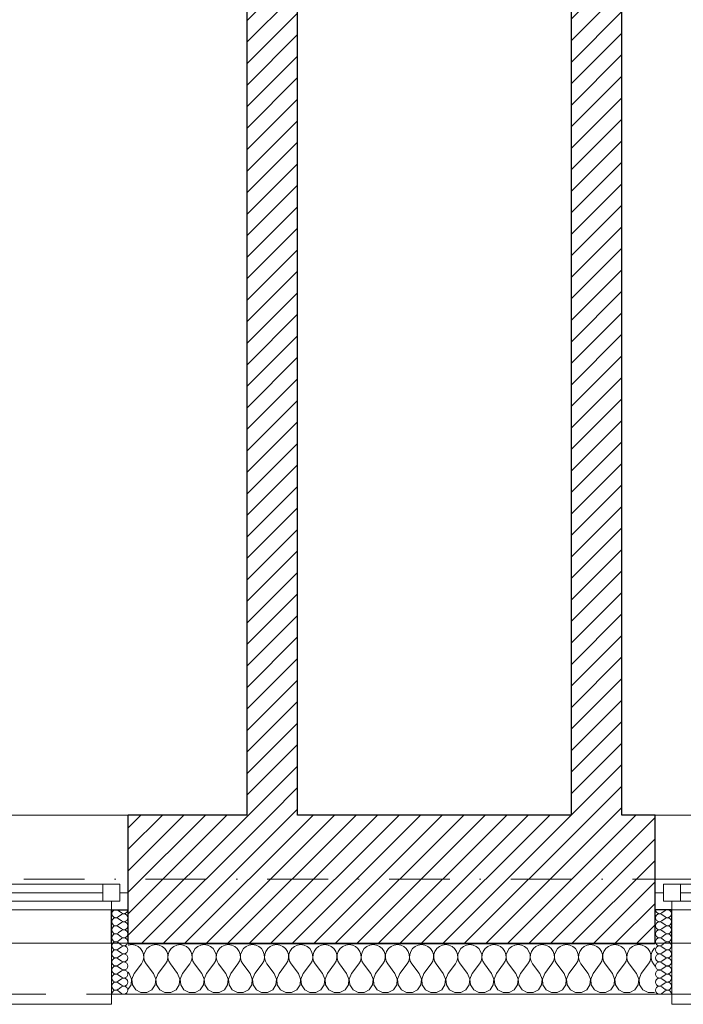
# Model space of a CAD drawing. Header units: millimetres. Extents: x 172139 to 266886, y 89525 to 138225.
# Tile 82 of 94: x 219669 to 221631, y 106825 to 109738. Entities that reach past the tile are written whole.
import ezdxf

# ---------------------------------------------------------------- set-up
doc = ezdxf.new("R2010")
doc.units = ezdxf.units.MM
doc.header["$MEASUREMENT"] = 0
doc.linetypes.add('Kropki i Kreski', pattern=[360, 180, -90, 0, -90])
doc.linetypes.add('Przerywana', pattern=[240, 120, -120])
for name, color, linetype in [('Konstrukcja - Siatki mod', 7, 'Continuous'), ('KR_INW', 7, 'Continuous'), ('NAPIS_SODON', 7, 'Continuous'), ('Okna ArchiCADa', 7, 'Continuous')]:
    doc.layers.add(name, color=color, linetype=linetype)
doc.layers.add('Konstrukcja - Siatki mod_Nr_pióra__48', color=7, linetype='Continuous', lineweight=15, true_color=0xa80f02)
doc.layers.add('KR_INW_Nr_pióra__102', color=7, linetype='Continuous', lineweight=5, true_color=0xcccccc)
for name, color, linetype, lineweight in [('KR_INW_Nr_pióra__101', 252, 'Continuous', 5), ('KR_INW_Nr_pióra__27', 7, 'Continuous', 25), ('KR_INW_Nr_pióra__47', 7, 'Continuous', 15), ('NAPIS_SODON_Nr_pióra__1', 7, 'Continuous', 13), ('Okna ArchiCADa_Nr_pióra__1', 7, 'Continuous', 13), ('Okna ArchiCADa_Nr_pióra__27', 7, 'Continuous', 25)]:
    doc.layers.add(name, color=color, linetype=linetype, lineweight=lineweight)
pattern_1 = [(45, (0, 0), (-31.819804, 31.819804), [])]

# ---------------------------------------------------------------- blocks, each defined once
blk = doc.blocks.new('Strop_1', base_point=(179225, 121523.3))
at = {"layer": 'NAPIS_SODON_Nr_pióra__1', "linetype": 'Continuous', "flags": 128}
blk.add_lwpolyline([(179225, 121523.3), (179225.9, 107003.8), (250898.3, 107008.3), (250897.4, 121527.8)], close=True, dxfattribs=at)
blk = doc.blocks.new('*X166')
at = {"layer": 'KR_INW_Nr_pióra__102', "linetype": 'Continuous'}
for p, q in [((219990.2, 107000.2), (219989.8, 107000)), ((220000, 107001.6), (219990.2, 107000.2)), ((220009.8, 107000.2), (220000, 107001.6)), ((220018.8, 106996.2), (220009.8, 107000.2)), ((220026.4, 106989.9), (220018.8, 106996.2)), ((220031.9, 106981.8), (220026.4, 106989.9)), ((220045.1, 106989.9), (220039.5, 106981.8)), ((220052.7, 106996.2), (220045.1, 106989.9)), ((220061.7, 107000.2), (220052.7, 106996.2)), ((220071.4, 107001.6), (220061.7, 107000.2)), ((220081.2, 107000.2), (220071.4, 107001.6)), ((220090.2, 106996.2), (220081.2, 107000.2)), ((220097.8, 106989.9), (220090.2, 106996.2)), ((220103.4, 106981.8), (220097.8, 106989.9)), ((220116.5, 106989.9), (220110.9, 106981.8)), ((220124.1, 106996.2), (220116.5, 106989.9)), ((220133.1, 107000.2), (220124.1, 106996.2)), ((220142.9, 107001.6), (220133.1, 107000.2)), ((220152.6, 107000.2), (220142.9, 107001.6)), ((220161.6, 106996.2), (220152.6, 107000.2)), ((220169.2, 106989.9), (220161.6, 106996.2)), ((220174.8, 106981.8), (220169.2, 106989.9)), ((220187.9, 106989.9), (220182.3, 106981.8)), ((220195.5, 106996.2), (220187.9, 106989.9)), ((220204.5, 107000.2), (220195.5, 106996.2)), ((220214.3, 107001.6), (220204.5, 107000.2)), ((220224, 107000.2), (220214.3, 107001.6)), ((220233.1, 106996.2), (220224, 107000.2)), ((220240.6, 106989.9), (220233.1, 106996.2)), ((220246.2, 106981.8), (220240.6, 106989.9)), ((220259.4, 106989.9), (220253.8, 106981.8)), ((220266.9, 106996.2), (220259.4, 106989.9)), ((220276, 107000.2), (220266.9, 106996.2)), ((220285.7, 107001.6), (220276, 107000.2)), ((220295.5, 107000.2), (220285.7, 107001.6)), ((220304.5, 106996.2), (220295.5, 107000.2)), ((220312.1, 106989.9), (220304.5, 106996.2)), ((220317.7, 106981.8), (220312.1, 106989.9)), ((220330.8, 106989.9), (220325.2, 106981.8)), ((220338.4, 106996.2), (220330.8, 106989.9)), ((220347.4, 107000.2), (220338.4, 106996.2)), ((220357.1, 107001.6), (220347.4, 107000.2)), ((220366.9, 107000.2), (220357.1, 107001.6)), ((220375.9, 106996.2), (220366.9, 107000.2)), ((220383.5, 106989.9), (220375.9, 106996.2)), ((220389.1, 106981.8), (220383.5, 106989.9)), ((220402.2, 106989.9), (220396.6, 106981.8)), ((220409.8, 106996.2), (220402.2, 106989.9)), ((220418.8, 107000.2), (220409.8, 106996.2)), ((220428.6, 107001.6), (220418.8, 107000.2)), ((220438.3, 107000.2), (220428.6, 107001.6)), ((220447.3, 106996.2), (220438.3, 107000.2)), ((220454.9, 106989.9), (220447.3, 106996.2)), ((220460.5, 106981.8), (220454.9, 106989.9)), ((220473.6, 106989.9), (220468.1, 106981.8)), ((220481.2, 106996.2), (220473.6, 106989.9)), ((220490.2, 107000.2), (220481.2, 106996.2)), ((220500, 107001.6), (220490.2, 107000.2)), ((220509.8, 107000.2), (220500, 107001.6)), ((220518.8, 106996.2), (220509.8, 107000.2)), ((220526.4, 106989.9), (220518.8, 106996.2)), ((220531.9, 106981.8), (220526.4, 106989.9)), ((220545.1, 106989.9), (220539.5, 106981.8)), ((220552.7, 106996.2), (220545.1, 106989.9)), ((220561.7, 107000.2), (220552.7, 106996.2)), ((220571.4, 107001.6), (220561.7, 107000.2)), ((220581.2, 107000.2), (220571.4, 107001.6)), ((220590.2, 106996.2), (220581.2, 107000.2)), ((220597.8, 106989.9), (220590.2, 106996.2)), ((220603.4, 106981.8), (220597.8, 106989.9)), ((220616.5, 106989.9), (220610.9, 106981.8)), ((220624.1, 106996.2), (220616.5, 106989.9)), ((220633.1, 107000.2), (220624.1, 106996.2)), ((220642.9, 107001.6), (220633.1, 107000.2)), ((220652.6, 107000.2), (220642.9, 107001.6)), ((220661.6, 106996.2), (220652.6, 107000.2)), ((220669.2, 106989.9), (220661.6, 106996.2)), ((220674.8, 106981.8), (220669.2, 106989.9)), ((220687.9, 106989.9), (220682.3, 106981.8)), ((220695.5, 106996.2), (220687.9, 106989.9)), ((220704.5, 107000.2), (220695.5, 106996.2)), ((220714.3, 107001.6), (220704.5, 107000.2)), ((220724, 107000.2), (220714.3, 107001.6)), ((220733.1, 106996.2), (220724, 107000.2)), ((220740.6, 106989.9), (220733.1, 106996.2)), ((220746.2, 106981.8), (220740.6, 106989.9)), ((220759.4, 106989.9), (220753.8, 106981.8)), ((220766.9, 106996.2), (220759.4, 106989.9)), ((220776, 107000.2), (220766.9, 106996.2)), ((220785.7, 107001.6), (220776, 107000.2)), ((220795.5, 107000.2), (220785.7, 107001.6)), ((220804.5, 106996.2), (220795.5, 107000.2)), ((220812.1, 106989.9), (220804.5, 106996.2)), ((220817.7, 106981.8), (220812.1, 106989.9)), ((220830.8, 106989.9), (220825.2, 106981.8)), ((220838.4, 106996.2), (220830.8, 106989.9)), ((220847.4, 107000.2), (220838.4, 106996.2)), ((220857.1, 107001.6), (220847.4, 107000.2)), ((220866.9, 107000.2), (220857.1, 107001.6)), ((220875.9, 106996.2), (220866.9, 107000.2)), ((220883.5, 106989.9), (220875.9, 106996.2)), ((220889.1, 106981.8), (220883.5, 106989.9)), ((220902.2, 106989.9), (220896.6, 106981.8)), ((220909.8, 106996.2), (220902.2, 106989.9)), ((220918.8, 107000.2), (220909.8, 106996.2)), ((220928.6, 107001.6), (220918.8, 107000.2)), ((220938.3, 107000.2), (220928.6, 107001.6)), ((220947.3, 106996.2), (220938.3, 107000.2)), ((220954.9, 106989.9), (220947.3, 106996.2)), ((220960.5, 106981.8), (220954.9, 106989.9)), ((220973.6, 106989.9), (220968.1, 106981.8)), ((220981.2, 106996.2), (220973.6, 106989.9)), ((220990.2, 107000.2), (220981.2, 106996.2)), ((221000, 107001.6), (220990.2, 107000.2)), ((221009.8, 107000.2), (221000, 107001.6)), ((221018.8, 106996.2), (221009.8, 107000.2)), ((221026.4, 106989.9), (221018.8, 106996.2)), ((221031.9, 106981.8), (221026.4, 106989.9)), ((221045.1, 106989.9), (221039.5, 106981.8)), ((221052.7, 106996.2), (221045.1, 106989.9)), ((221061.7, 107000.2), (221052.7, 106996.2)), ((221071.4, 107001.6), (221061.7, 107000.2)), ((221081.2, 107000.2), (221071.4, 107001.6)), ((221090.2, 106996.2), (221081.2, 107000.2)), ((221097.8, 106989.9), (221090.2, 106996.2)), ((221103.4, 106981.8), (221097.8, 106989.9)), ((221116.5, 106989.9), (221110.9, 106981.8)), ((221124.1, 106996.2), (221116.5, 106989.9)), ((221133.1, 107000.2), (221124.1, 106996.2)), ((221142.9, 107001.6), (221133.1, 107000.2)), ((221152.6, 107000.2), (221142.9, 107001.6)), ((221161.6, 106996.2), (221152.6, 107000.2)), ((221169.2, 106989.9), (221161.6, 106996.2)), ((221174.8, 106981.8), (221169.2, 106989.9)), ((221187.9, 106989.9), (221182.3, 106981.8)), ((221195.5, 106996.2), (221187.9, 106989.9)), ((221204.5, 107000.2), (221195.5, 106996.2)), ((221214.3, 107001.6), (221204.5, 107000.2)), ((221224, 107000.2), (221214.3, 107001.6)), ((221233.1, 106996.2), (221224, 107000.2)), ((221240.6, 106989.9), (221233.1, 106996.2)), ((221246.2, 106981.8), (221240.6, 106989.9)), ((221259.4, 106989.9), (221253.8, 106981.8)), ((221266.9, 106996.2), (221259.4, 106989.9)), ((221276, 107000.2), (221266.9, 106996.2)), ((221285.7, 107001.6), (221276, 107000.2)), ((221295.5, 107000.2), (221285.7, 107001.6)), ((221304.5, 106996.2), (221295.5, 107000.2)), ((221312.1, 106989.9), (221304.5, 106996.2)), ((221317.7, 106981.8), (221312.1, 106989.9)), ((221330.8, 106989.9), (221325.2, 106981.8)), ((221338.4, 106996.2), (221330.8, 106989.9)), ((221347.4, 107000.2), (221338.4, 106996.2)), ((221357.1, 107001.6), (221347.4, 107000.2)), ((221366.9, 107000.2), (221357.1, 107001.6)), ((221375.9, 106996.2), (221366.9, 107000.2)), ((221383.5, 106989.9), (221375.9, 106996.2)), ((221389.1, 106981.8), (221383.5, 106989.9)), ((221402.2, 106989.9), (221396.6, 106981.8)), ((221409.8, 106996.2), (221402.2, 106989.9)), ((221418.8, 107000.2), (221409.8, 106996.2)), ((221428.6, 107001.6), (221418.8, 107000.2)), ((221438.3, 107000.2), (221428.6, 107001.6)), ((221447.3, 106996.2), (221438.3, 107000.2)), ((221454.9, 106989.9), (221447.3, 106996.2)), ((221460.5, 106981.8), (221454.9, 106989.9)), ((221473.6, 106989.9), (221468.1, 106981.8)), ((221481.2, 106996.2), (221473.6, 106989.9)), ((221490.2, 107000.2), (221481.2, 106996.2)), ((221500, 107001.6), (221490.2, 107000.2)), ((221509.8, 107000.2), (221500, 107001.6)), ((221518.8, 106996.2), (221509.8, 107000.2)), ((221526.4, 106989.9), (221518.8, 106996.2)), ((221531.9, 106981.8), (221526.4, 106989.9)), ((221545.1, 106989.9), (221539.5, 106981.8)), ((221547.7, 106992.1), (221545.1, 106989.9)), ((220035.1, 106972.5), (220031.9, 106981.8)), ((220033.3, 106953.1), (220035.6, 106962.6)), ((220035.6, 106962.6), (220035.1, 106972.5)), ((220036.3, 106972.5), (220035.9, 106962.6)), ((220035.9, 106962.6), (220038.1, 106953.1)), ((220039.5, 106981.8), (220036.3, 106972.5)), ((220106.5, 106972.5), (220103.4, 106981.8)), ((220104.8, 106953.1), (220107, 106962.6)), ((220107, 106962.6), (220106.5, 106972.5)), ((220107.8, 106972.5), (220107.3, 106962.6)), ((220107.3, 106962.6), (220109.5, 106953.1)), ((220110.9, 106981.8), (220107.8, 106972.5)), ((220177.9, 106972.5), (220174.8, 106981.8)), ((220176.2, 106953.1), (220178.4, 106962.6)), ((220178.4, 106962.6), (220177.9, 106972.5)), ((220179.2, 106972.5), (220178.7, 106962.6)), ((220178.7, 106962.6), (220180.9, 106953.1)), ((220182.3, 106981.8), (220179.2, 106972.5)), ((220249.4, 106972.5), (220246.2, 106981.8)), ((220247.6, 106953.1), (220249.9, 106962.6)), ((220249.9, 106962.6), (220249.4, 106972.5)), ((220250.6, 106972.5), (220250.1, 106962.6)), ((220250.1, 106962.6), (220252.4, 106953.1)), ((220253.8, 106981.8), (220250.6, 106972.5)), ((220320.8, 106972.5), (220317.7, 106981.8)), ((220319.1, 106953.1), (220321.3, 106962.6)), ((220321.3, 106962.6), (220320.8, 106972.5)), ((220322.1, 106972.5), (220321.6, 106962.6)), ((220321.6, 106962.6), (220323.8, 106953.1)), ((220325.2, 106981.8), (220322.1, 106972.5)), ((220392.2, 106972.5), (220389.1, 106981.8)), ((220390.5, 106953.1), (220392.7, 106962.6)), ((220392.7, 106962.6), (220392.2, 106972.5)), ((220393.5, 106972.5), (220393, 106962.6)), ((220393, 106962.6), (220395.2, 106953.1)), ((220396.6, 106981.8), (220393.5, 106972.5)), ((220463.7, 106972.5), (220460.5, 106981.8)), ((220461.9, 106953.1), (220464.1, 106962.6)), ((220464.1, 106962.6), (220463.7, 106972.5)), ((220464.9, 106972.5), (220464.4, 106962.6)), ((220464.4, 106962.6), (220466.7, 106953.1)), ((220468.1, 106981.8), (220464.9, 106972.5)), ((220535.1, 106972.5), (220531.9, 106981.8)), ((220533.3, 106953.1), (220535.6, 106962.6)), ((220535.6, 106962.6), (220535.1, 106972.5)), ((220536.3, 106972.5), (220535.9, 106962.6)), ((220535.9, 106962.6), (220538.1, 106953.1)), ((220539.5, 106981.8), (220536.3, 106972.5)), ((220606.5, 106972.5), (220603.4, 106981.8)), ((220604.8, 106953.1), (220607, 106962.6)), ((220607, 106962.6), (220606.5, 106972.5)), ((220607.8, 106972.5), (220607.3, 106962.6)), ((220607.3, 106962.6), (220609.5, 106953.1)), ((220610.9, 106981.8), (220607.8, 106972.5)), ((220677.9, 106972.5), (220674.8, 106981.8)), ((220676.2, 106953.1), (220678.4, 106962.6)), ((220678.4, 106962.6), (220677.9, 106972.5)), ((220679.2, 106972.5), (220678.7, 106962.6)), ((220678.7, 106962.6), (220680.9, 106953.1)), ((220682.3, 106981.8), (220679.2, 106972.5)), ((220749.4, 106972.5), (220746.2, 106981.8)), ((220747.6, 106953.1), (220749.9, 106962.6)), ((220749.9, 106962.6), (220749.4, 106972.5)), ((220750.6, 106972.5), (220750.1, 106962.6)), ((220750.1, 106962.6), (220752.4, 106953.1)), ((220753.8, 106981.8), (220750.6, 106972.5)), ((220820.8, 106972.5), (220817.7, 106981.8)), ((220819.1, 106953.1), (220821.3, 106962.6)), ((220821.3, 106962.6), (220820.8, 106972.5)), ((220822.1, 106972.5), (220821.6, 106962.6)), ((220821.6, 106962.6), (220823.8, 106953.1)), ((220825.2, 106981.8), (220822.1, 106972.5)), ((220892.2, 106972.5), (220889.1, 106981.8)), ((220890.5, 106953.1), (220892.7, 106962.6)), ((220892.7, 106962.6), (220892.2, 106972.5)), ((220893.5, 106972.5), (220893, 106962.6)), ((220893, 106962.6), (220895.2, 106953.1)), ((220896.6, 106981.8), (220893.5, 106972.5)), ((220963.7, 106972.5), (220960.5, 106981.8)), ((220961.9, 106953.1), (220964.1, 106962.6)), ((220964.1, 106962.6), (220963.7, 106972.5)), ((220964.9, 106972.5), (220964.4, 106962.6)), ((220964.4, 106962.6), (220966.7, 106953.1)), ((220968.1, 106981.8), (220964.9, 106972.5)), ((221035.1, 106972.5), (221031.9, 106981.8)), ((221033.3, 106953.1), (221035.6, 106962.6)), ((221035.6, 106962.6), (221035.1, 106972.5)), ((221036.3, 106972.5), (221035.9, 106962.6)), ((221035.9, 106962.6), (221038.1, 106953.1)), ((221039.5, 106981.8), (221036.3, 106972.5)), ((221106.5, 106972.5), (221103.4, 106981.8)), ((221104.8, 106953.1), (221107, 106962.6)), ((221107, 106962.6), (221106.5, 106972.5)), ((221107.8, 106972.5), (221107.3, 106962.6)), ((221107.3, 106962.6), (221109.5, 106953.1)), ((221110.9, 106981.8), (221107.8, 106972.5)), ((221177.9, 106972.5), (221174.8, 106981.8)), ((221176.2, 106953.1), (221178.4, 106962.6)), ((221178.4, 106962.6), (221177.9, 106972.5)), ((221179.2, 106972.5), (221178.7, 106962.6)), ((221178.7, 106962.6), (221180.9, 106953.1)), ((221182.3, 106981.8), (221179.2, 106972.5)), ((221249.4, 106972.5), (221246.2, 106981.8)), ((221247.6, 106953.1), (221249.9, 106962.6)), ((221249.9, 106962.6), (221249.4, 106972.5)), ((221250.6, 106972.5), (221250.1, 106962.6)), ((221250.1, 106962.6), (221252.4, 106953.1)), ((221253.8, 106981.8), (221250.6, 106972.5)), ((221320.8, 106972.5), (221317.7, 106981.8)), ((221319.1, 106953.1), (221321.3, 106962.6)), ((221321.3, 106962.6), (221320.8, 106972.5)), ((221322.1, 106972.5), (221321.6, 106962.6)), ((221321.6, 106962.6), (221323.8, 106953.1)), ((221325.2, 106981.8), (221322.1, 106972.5)), ((221392.2, 106972.5), (221389.1, 106981.8)), ((221390.5, 106953.1), (221392.7, 106962.6)), ((221392.7, 106962.6), (221392.2, 106972.5)), ((221393.5, 106972.5), (221393, 106962.6)), ((221393, 106962.6), (221395.2, 106953.1)), ((221396.6, 106981.8), (221393.5, 106972.5)), ((221463.7, 106972.5), (221460.5, 106981.8)), ((221461.9, 106953.1), (221464.1, 106962.6)), ((221464.1, 106962.6), (221463.7, 106972.5)), ((221464.9, 106972.5), (221464.4, 106962.6)), ((221464.4, 106962.6), (221466.7, 106953.1)), ((221468.1, 106981.8), (221464.9, 106972.5)), ((221535.1, 106972.5), (221531.9, 106981.8)), ((221533.3, 106953.1), (221535.6, 106962.6)), ((221535.6, 106962.6), (221535.1, 106972.5)), ((221536.3, 106972.5), (221535.9, 106962.6)), ((221535.9, 106962.6), (221538.1, 106953.1)), ((221539.5, 106981.8), (221536.3, 106972.5)), ((220007.1, 106915.9), (220028.6, 106944.4)), ((220028.6, 106944.4), (220033.3, 106953.1)), ((220038.1, 106953.1), (220042.9, 106944.4)), ((220064.3, 106915.9), (220042.9, 106944.4)), ((220078.6, 106915.9), (220100, 106944.4)), ((220100, 106944.4), (220104.8, 106953.1)), ((220109.5, 106953.1), (220114.3, 106944.4)), ((220135.7, 106915.9), (220114.3, 106944.4)), ((220150, 106915.9), (220171.4, 106944.4)), ((220171.4, 106944.4), (220176.2, 106953.1)), ((220180.9, 106953.1), (220185.7, 106944.4)), ((220207.1, 106915.9), (220185.7, 106944.4)), ((220221.4, 106915.9), (220242.9, 106944.4)), ((220242.9, 106944.4), (220247.6, 106953.1)), ((220252.4, 106953.1), (220257.1, 106944.4)), ((220278.6, 106915.9), (220257.1, 106944.4)), ((220292.9, 106915.9), (220314.3, 106944.4)), ((220314.3, 106944.4), (220319.1, 106953.1)), ((220323.8, 106953.1), (220328.6, 106944.4)), ((220350, 106915.9), (220328.6, 106944.4)), ((220364.3, 106915.9), (220385.7, 106944.4)), ((220385.7, 106944.4), (220390.5, 106953.1)), ((220395.2, 106953.1), (220400, 106944.4)), ((220421.4, 106915.9), (220400, 106944.4)), ((220435.7, 106915.9), (220457.1, 106944.4)), ((220457.1, 106944.4), (220461.9, 106953.1)), ((220466.7, 106953.1), (220471.4, 106944.4)), ((220492.9, 106915.9), (220471.4, 106944.4)), ((220507.1, 106915.9), (220528.6, 106944.4)), ((220528.6, 106944.4), (220533.3, 106953.1)), ((220538.1, 106953.1), (220542.9, 106944.4)), ((220564.3, 106915.9), (220542.9, 106944.4)), ((220578.6, 106915.9), (220600, 106944.4)), ((220600, 106944.4), (220604.8, 106953.1)), ((220609.5, 106953.1), (220614.3, 106944.4)), ((220635.7, 106915.9), (220614.3, 106944.4)), ((220650, 106915.9), (220671.4, 106944.4)), ((220671.4, 106944.4), (220676.2, 106953.1)), ((220680.9, 106953.1), (220685.7, 106944.4)), ((220707.1, 106915.9), (220685.7, 106944.4)), ((220721.4, 106915.9), (220742.9, 106944.4)), ((220742.9, 106944.4), (220747.6, 106953.1)), ((220752.4, 106953.1), (220757.1, 106944.4)), ((220778.6, 106915.9), (220757.1, 106944.4)), ((220792.9, 106915.9), (220814.3, 106944.4)), ((220814.3, 106944.4), (220819.1, 106953.1)), ((220823.8, 106953.1), (220828.6, 106944.4)), ((220850, 106915.9), (220828.6, 106944.4)), ((220864.3, 106915.9), (220885.7, 106944.4)), ((220885.7, 106944.4), (220890.5, 106953.1)), ((220895.2, 106953.1), (220900, 106944.4)), ((220921.4, 106915.9), (220900, 106944.4)), ((220935.7, 106915.9), (220957.1, 106944.4)), ((220957.1, 106944.4), (220961.9, 106953.1)), ((220966.7, 106953.1), (220971.4, 106944.4)), ((220992.9, 106915.9), (220971.4, 106944.4)), ((221007.1, 106915.9), (221028.6, 106944.4)), ((221028.6, 106944.4), (221033.3, 106953.1)), ((221038.1, 106953.1), (221042.9, 106944.4)), ((221064.3, 106915.9), (221042.9, 106944.4)), ((221078.6, 106915.9), (221100, 106944.4)), ((221100, 106944.4), (221104.8, 106953.1)), ((221109.5, 106953.1), (221114.3, 106944.4)), ((221135.7, 106915.9), (221114.3, 106944.4)), ((221150, 106915.9), (221171.4, 106944.4)), ((221171.4, 106944.4), (221176.2, 106953.1)), ((221180.9, 106953.1), (221185.7, 106944.4)), ((221207.1, 106915.9), (221185.7, 106944.4)), ((221221.4, 106915.9), (221242.9, 106944.4)), ((221242.9, 106944.4), (221247.6, 106953.1)), ((221252.4, 106953.1), (221257.1, 106944.4)), ((221278.6, 106915.9), (221257.1, 106944.4)), ((221292.9, 106915.9), (221314.3, 106944.4)), ((221314.3, 106944.4), (221319.1, 106953.1)), ((221323.8, 106953.1), (221328.6, 106944.4)), ((221350, 106915.9), (221328.6, 106944.4)), ((221364.3, 106915.9), (221385.7, 106944.4)), ((221385.7, 106944.4), (221390.5, 106953.1)), ((221395.2, 106953.1), (221400, 106944.4)), ((221421.4, 106915.9), (221400, 106944.4)), ((221435.7, 106915.9), (221457.1, 106944.4)), ((221457.1, 106944.4), (221461.9, 106953.1)), ((221466.7, 106953.1), (221471.4, 106944.4)), ((221492.9, 106915.9), (221471.4, 106944.4)), ((221507.1, 106915.9), (221528.6, 106944.4)), ((221528.6, 106944.4), (221533.3, 106953.1)), ((221538.1, 106953.1), (221542.9, 106944.4)), ((221547.7, 106938), (221542.9, 106944.4)), ((219992.9, 106915.9), (219989.8, 106919.9)), ((219999.6, 106899.8), (219992.9, 106915.9)), ((220007.1, 106915.9), (220000.4, 106899.8)), ((220071, 106899.8), (220064.3, 106915.9)), ((220078.6, 106915.9), (220071.8, 106899.8)), ((220142.4, 106899.8), (220135.7, 106915.9)), ((220150, 106915.9), (220143.3, 106899.8)), ((220213.9, 106899.8), (220207.1, 106915.9)), ((220221.4, 106915.9), (220214.7, 106899.8)), ((220285.3, 106899.8), (220278.6, 106915.9)), ((220292.9, 106915.9), (220286.1, 106899.8)), ((220356.7, 106899.8), (220350, 106915.9)), ((220364.3, 106915.9), (220357.6, 106899.8)), ((220428.2, 106899.8), (220421.4, 106915.9)), ((220435.7, 106915.9), (220429, 106899.8)), ((220499.6, 106899.8), (220492.9, 106915.9)), ((220507.1, 106915.9), (220500.4, 106899.8)), ((220571, 106899.8), (220564.3, 106915.9)), ((220578.6, 106915.9), (220571.8, 106899.8)), ((220642.4, 106899.8), (220635.7, 106915.9)), ((220650, 106915.9), (220643.3, 106899.8)), ((220713.9, 106899.8), (220707.1, 106915.9)), ((220721.4, 106915.9), (220714.7, 106899.8)), ((220785.3, 106899.8), (220778.6, 106915.9)), ((220792.9, 106915.9), (220786.1, 106899.8)), ((220856.7, 106899.8), (220850, 106915.9)), ((220864.3, 106915.9), (220857.6, 106899.8)), ((220928.2, 106899.8), (220921.4, 106915.9)), ((220935.7, 106915.9), (220929, 106899.8)), ((220999.6, 106899.8), (220992.9, 106915.9)), ((221007.1, 106915.9), (221000.4, 106899.8)), ((221071, 106899.8), (221064.3, 106915.9)), ((221078.6, 106915.9), (221071.8, 106899.8)), ((221142.4, 106899.8), (221135.7, 106915.9)), ((221150, 106915.9), (221143.3, 106899.8)), ((221213.9, 106899.8), (221207.1, 106915.9)), ((221221.4, 106915.9), (221214.7, 106899.8)), ((221285.3, 106899.8), (221278.6, 106915.9)), ((221292.9, 106915.9), (221286.1, 106899.8)), ((221356.7, 106899.8), (221350, 106915.9)), ((221364.3, 106915.9), (221357.6, 106899.8)), ((221428.2, 106899.8), (221421.4, 106915.9)), ((221435.7, 106915.9), (221429, 106899.8)), ((221499.6, 106899.8), (221492.9, 106915.9)), ((221507.1, 106915.9), (221500.4, 106899.8)), ((219989.8, 106870.3), (219997.9, 106882.5)), ((219997.9, 106882.5), (219999.6, 106899.8)), ((220000.4, 106899.8), (220002.1, 106882.5)), ((220002.1, 106882.5), (220011.7, 106868)), ((220059.7, 106868), (220069.4, 106882.5)), ((220069.4, 106882.5), (220071, 106899.8)), ((220071.8, 106899.8), (220073.5, 106882.5)), ((220073.5, 106882.5), (220083.1, 106868)), ((220131.2, 106868), (220140.8, 106882.5)), ((220140.8, 106882.5), (220142.4, 106899.8)), ((220143.3, 106899.8), (220144.9, 106882.5)), ((220144.9, 106882.5), (220154.5, 106868)), ((220202.6, 106868), (220212.2, 106882.5)), ((220212.2, 106882.5), (220213.9, 106899.8)), ((220214.7, 106899.8), (220216.3, 106882.5)), ((220216.3, 106882.5), (220226, 106868)), ((220274, 106868), (220283.7, 106882.5)), ((220283.7, 106882.5), (220285.3, 106899.8)), ((220286.1, 106899.8), (220287.8, 106882.5)), ((220287.8, 106882.5), (220297.4, 106868)), ((220345.5, 106868), (220355.1, 106882.5)), ((220355.1, 106882.5), (220356.7, 106899.8)), ((220357.6, 106899.8), (220359.2, 106882.5)), ((220359.2, 106882.5), (220368.8, 106868)), ((220416.9, 106868), (220426.5, 106882.5)), ((220426.5, 106882.5), (220428.2, 106899.8)), ((220429, 106899.8), (220430.6, 106882.5)), ((220430.6, 106882.5), (220440.3, 106868)), ((220488.3, 106868), (220497.9, 106882.5)), ((220497.9, 106882.5), (220499.6, 106899.8)), ((220500.4, 106899.8), (220502.1, 106882.5)), ((220502.1, 106882.5), (220511.7, 106868)), ((220559.7, 106868), (220569.4, 106882.5)), ((220569.4, 106882.5), (220571, 106899.8)), ((220571.8, 106899.8), (220573.5, 106882.5)), ((220573.5, 106882.5), (220583.1, 106868)), ((220631.2, 106868), (220640.8, 106882.5)), ((220640.8, 106882.5), (220642.4, 106899.8)), ((220643.3, 106899.8), (220644.9, 106882.5)), ((220644.9, 106882.5), (220654.5, 106868)), ((220702.6, 106868), (220712.2, 106882.5)), ((220712.2, 106882.5), (220713.9, 106899.8)), ((220714.7, 106899.8), (220716.3, 106882.5)), ((220716.3, 106882.5), (220726, 106868)), ((220774, 106868), (220783.7, 106882.5)), ((220783.7, 106882.5), (220785.3, 106899.8)), ((220786.1, 106899.8), (220787.8, 106882.5)), ((220787.8, 106882.5), (220797.4, 106868)), ((220845.5, 106868), (220855.1, 106882.5)), ((220855.1, 106882.5), (220856.7, 106899.8)), ((220857.6, 106899.8), (220859.2, 106882.5)), ((220859.2, 106882.5), (220868.8, 106868)), ((220916.9, 106868), (220926.5, 106882.5)), ((220926.5, 106882.5), (220928.2, 106899.8)), ((220929, 106899.8), (220930.6, 106882.5)), ((220930.6, 106882.5), (220940.3, 106868)), ((220988.3, 106868), (220997.9, 106882.5)), ((220997.9, 106882.5), (220999.6, 106899.8)), ((221000.4, 106899.8), (221002.1, 106882.5)), ((221002.1, 106882.5), (221011.7, 106868)), ((221059.7, 106868), (221069.4, 106882.5)), ((221069.4, 106882.5), (221071, 106899.8)), ((221071.8, 106899.8), (221073.5, 106882.5)), ((221073.5, 106882.5), (221083.1, 106868)), ((221131.2, 106868), (221140.8, 106882.5)), ((221140.8, 106882.5), (221142.4, 106899.8)), ((221143.3, 106899.8), (221144.9, 106882.5)), ((221144.9, 106882.5), (221154.5, 106868)), ((221202.6, 106868), (221212.2, 106882.5)), ((221212.2, 106882.5), (221213.9, 106899.8)), ((221214.7, 106899.8), (221216.3, 106882.5)), ((221216.3, 106882.5), (221226, 106868)), ((221274, 106868), (221283.7, 106882.5)), ((221283.7, 106882.5), (221285.3, 106899.8)), ((221286.1, 106899.8), (221287.8, 106882.5)), ((221287.8, 106882.5), (221297.4, 106868)), ((221345.5, 106868), (221355.1, 106882.5)), ((221355.1, 106882.5), (221356.7, 106899.8)), ((221357.6, 106899.8), (221359.2, 106882.5)), ((221359.2, 106882.5), (221368.8, 106868)), ((221416.9, 106868), (221426.5, 106882.5)), ((221426.5, 106882.5), (221428.2, 106899.8)), ((221429, 106899.8), (221430.6, 106882.5)), ((221430.6, 106882.5), (221440.3, 106868)), ((221488.3, 106868), (221497.9, 106882.5)), ((221497.9, 106882.5), (221499.6, 106899.8)), ((221500.4, 106899.8), (221502.1, 106882.5)), ((221502.1, 106882.5), (221511.7, 106868)), ((220011.7, 106868), (220027, 106859.8)), ((220027, 106859.8), (220044.4, 106859.8)), ((220044.4, 106859.8), (220059.7, 106868)), ((220083.1, 106868), (220098.4, 106859.8)), ((220098.4, 106859.8), (220115.8, 106859.8)), ((220115.8, 106859.8), (220131.2, 106868)), ((220154.5, 106868), (220169.9, 106859.8)), ((220169.9, 106859.8), (220187.3, 106859.8)), ((220187.3, 106859.8), (220202.6, 106868)), ((220226, 106868), (220241.3, 106859.8)), ((220241.3, 106859.8), (220258.7, 106859.8)), ((220258.7, 106859.8), (220274, 106868)), ((220297.4, 106868), (220312.7, 106859.8)), ((220312.7, 106859.8), (220330.1, 106859.8)), ((220330.1, 106859.8), (220345.5, 106868)), ((220368.8, 106868), (220384.2, 106859.8)), ((220384.2, 106859.8), (220401.6, 106859.8)), ((220401.6, 106859.8), (220416.9, 106868)), ((220440.3, 106868), (220455.6, 106859.8)), ((220455.6, 106859.8), (220473, 106859.8)), ((220473, 106859.8), (220488.3, 106868)), ((220511.7, 106868), (220527, 106859.8)), ((220527, 106859.8), (220544.4, 106859.8)), ((220544.4, 106859.8), (220559.7, 106868)), ((220583.1, 106868), (220598.4, 106859.8)), ((220598.4, 106859.8), (220615.8, 106859.8)), ((220615.8, 106859.8), (220631.2, 106868)), ((220654.5, 106868), (220669.9, 106859.8)), ((220669.9, 106859.8), (220687.3, 106859.8)), ((220687.3, 106859.8), (220702.6, 106868)), ((220726, 106868), (220741.3, 106859.8)), ((220741.3, 106859.8), (220758.7, 106859.8)), ((220758.7, 106859.8), (220774, 106868)), ((220797.4, 106868), (220812.7, 106859.8)), ((220812.7, 106859.8), (220830.1, 106859.8)), ((220830.1, 106859.8), (220845.5, 106868)), ((220868.8, 106868), (220884.2, 106859.8)), ((220884.2, 106859.8), (220901.6, 106859.8)), ((220901.6, 106859.8), (220916.9, 106868)), ((220940.3, 106868), (220955.6, 106859.8)), ((220955.6, 106859.8), (220973, 106859.8)), ((220973, 106859.8), (220988.3, 106868)), ((221011.7, 106868), (221027, 106859.8)), ((221027, 106859.8), (221044.4, 106859.8)), ((221044.4, 106859.8), (221059.7, 106868)), ((221083.1, 106868), (221098.4, 106859.8)), ((221098.4, 106859.8), (221115.8, 106859.8)), ((221115.8, 106859.8), (221131.2, 106868)), ((221154.5, 106868), (221169.9, 106859.8)), ((221169.9, 106859.8), (221187.3, 106859.8)), ((221187.3, 106859.8), (221202.6, 106868)), ((221226, 106868), (221241.3, 106859.8)), ((221241.3, 106859.8), (221258.7, 106859.8)), ((221258.7, 106859.8), (221274, 106868)), ((221297.4, 106868), (221312.7, 106859.8)), ((221312.7, 106859.8), (221330.1, 106859.8)), ((221330.1, 106859.8), (221345.5, 106868)), ((221368.8, 106868), (221384.2, 106859.8)), ((221384.2, 106859.8), (221401.6, 106859.8)), ((221401.6, 106859.8), (221416.9, 106868)), ((221440.3, 106868), (221455.6, 106859.8)), ((221455.6, 106859.8), (221473, 106859.8)), ((221473, 106859.8), (221488.3, 106868)), ((221511.7, 106868), (221527, 106859.8)), ((221527, 106859.8), (221544.4, 106859.8)), ((221544.4, 106859.8), (221547.7, 106861.5))]:
    blk.add_line(p, q, dxfattribs=at)
blk = doc.blocks.new('*X208')
at = {"layer": 'KR_INW_Nr_pióra__102', "linetype": 'Continuous'}
for p, q in [((219969.6, 107095.6), (219960, 107102.8)), ((219969.6, 107090.9), (219960, 107083.7)), ((219969.6, 107071.8), (219960, 107079)), ((219969.6, 107067), (219960, 107059.9)), ((219969.6, 107048), (219960, 107055.1)), ((219969.6, 107043.2), (219960, 107036.1)), ((219969.6, 107024.2), (219960, 107031.3)), ((219969.6, 107019.4), (219960, 107012.3)), ((219969.6, 107000.4), (219960, 107007.5)), ((219969.6, 106995.6), (219960, 106988.5)), ((219969.6, 106976.6), (219960, 106983.7)), ((219969.6, 106971.8), (219960, 106964.7)), ((219969.6, 106952.8), (219960, 106959.9)), ((219969.6, 106948), (219960, 106940.9)), ((219969.6, 106929), (219960, 106936.1)), ((219969.6, 106924.2), (219960, 106917)), ((219969.6, 106905.1), (219960, 106912.3)), ((219969.6, 106900.4), (219960, 106893.2)), ((219969.6, 106881.3), (219960, 106888.5)), ((219969.6, 106876.6), (219960, 106869.4)), ((219969.6, 106857.5), (219960, 106864.7))]:
    blk.add_line(p, q, dxfattribs=at)
for centre, start, end in [((219952.9, 107093.2), 53.1301, 180), ((219976.7, 107105.1), 233.1301, 0), ((219952.9, 107093.2), 180, 306.8699), ((219952.9, 107069.4), 53.1301, 180), ((219976.7, 107081.3), 233.1301, 126.8699), ((219952.9, 107069.4), 180, 306.8699), ((219952.9, 107045.6), 53.1301, 180), ((219976.7, 107057.5), 233.1301, 126.8699), ((219952.9, 107045.6), 180, 306.8699), ((219952.9, 107021.8), 53.1301, 180), ((219952.9, 107021.8), 180, 306.8699), ((219976.7, 107033.7), 233.1301, 126.8699), ((219976.7, 107009.9), 233.1301, 126.8699), ((219952.9, 106998), 53.1301, 180), ((219952.9, 106998), 180, 306.8699), ((219976.7, 106986.1), 233.1301, 126.8699), ((219952.9, 106974.2), 53.1301, 180), ((219952.9, 106974.2), 180, 306.8699), ((219952.9, 106950.4), 53.1301, 180), ((219976.7, 106962.3), 233.1301, 126.8699), ((219952.9, 106950.4), 180, 306.8699), ((219952.9, 106926.6), 53.1301, 180), ((219976.7, 106938.5), 233.1301, 126.8699), ((219952.9, 106926.6), 180, 306.8699), ((219952.9, 106902.8), 53.1301, 180), ((219952.9, 106902.8), 180, 306.8699), ((219976.7, 106914.7), 233.1301, 126.8699), ((219976.7, 106890.9), 233.1301, 126.8699), ((219952.9, 106879), 53.1301, 180), ((219952.9, 106879), 180, 306.8699), ((219976.7, 106867), 233.1301, 126.8699), ((219952.9, 106855.1), 53.1301, 180)]:
    blk.add_arc(centre, 11.9, start, end, dxfattribs=at)
blk = doc.blocks.new('*X209')
at = {"layer": 'KR_INW_Nr_pióra__102', "linetype": 'Continuous'}
for p, q in [((221567.9, 107095.6), (221577.4, 107102.8)), ((221567.9, 107090.9), (221577.4, 107083.7)), ((221567.9, 107071.8), (221577.4, 107079)), ((221567.9, 107067), (221577.4, 107059.9)), ((221567.9, 107048), (221577.4, 107055.1)), ((221567.9, 107043.2), (221577.4, 107036.1)), ((221567.9, 107024.2), (221577.4, 107031.3)), ((221567.9, 107019.4), (221577.4, 107012.3)), ((221567.9, 107000.4), (221577.4, 107007.5)), ((221567.9, 106995.6), (221577.4, 106988.5)), ((221567.9, 106976.6), (221577.4, 106983.7)), ((221567.9, 106971.8), (221577.4, 106964.7)), ((221567.9, 106952.8), (221577.4, 106959.9)), ((221567.9, 106948), (221577.4, 106940.9)), ((221567.9, 106929), (221577.4, 106936.1)), ((221567.9, 106924.2), (221577.4, 106917)), ((221567.9, 106905.1), (221577.4, 106912.3)), ((221567.9, 106900.4), (221577.4, 106893.2)), ((221567.9, 106881.3), (221577.4, 106888.5)), ((221567.9, 106876.6), (221577.4, 106869.4)), ((221567.9, 106857.5), (221577.4, 106864.7))]:
    blk.add_line(p, q, dxfattribs=at)
for centre, start, end in [((221560.8, 107105.1), 180, 306.8699), ((221584.6, 107093.2), 0, 126.8699), ((221560.8, 107081.3), 53.1301, 306.8699), ((221584.6, 107093.2), 233.1301, 0), ((221584.6, 107069.4), 0, 126.8699), ((221560.8, 107057.5), 53.1301, 306.8699), ((221584.6, 107069.4), 233.1301, 0), ((221584.6, 107045.6), 0, 126.8699), ((221560.8, 107033.7), 53.1301, 306.8699), ((221560.8, 107009.9), 53.1301, 306.8699), ((221584.6, 107045.6), 233.1301, 0), ((221584.6, 107021.8), 0, 126.8699), ((221584.6, 107021.8), 233.1301, 0), ((221560.8, 106986.1), 53.1301, 306.8699), ((221584.6, 106998), 0, 126.8699), ((221584.6, 106998), 233.1301, 0), ((221560.8, 106962.3), 53.1301, 306.8699), ((221584.6, 106974.2), 0, 126.8699), ((221584.6, 106974.2), 233.1301, 0), ((221584.6, 106950.4), 0, 126.8699), ((221560.8, 106938.5), 53.1301, 306.8699), ((221584.6, 106950.4), 233.1301, 0), ((221584.6, 106926.6), 0, 126.8699), ((221560.8, 106914.7), 53.1301, 306.8699), ((221560.8, 106890.9), 53.1301, 306.8699), ((221584.6, 106926.6), 233.1301, 0), ((221584.6, 106902.8), 0, 126.8699), ((221584.6, 106902.8), 233.1301, 0), ((221560.8, 106867), 53.1301, 306.8699), ((221584.6, 106879), 0, 126.8699), ((221584.6, 106879), 233.1301, 0), ((221584.6, 106855.1), 0, 126.8699)]:
    blk.add_arc(centre, 11.9, start, end, dxfattribs=at)
blk = doc.blocks.new('Okno dwuskrzydłowe 19_5')
at = {"layer": 'Okna ArchiCADa_Nr_pióra__1', "linetype": 'Continuous'}
for p, q in [((-566.8, 230), (566.8, 230)), ((-566.8, 0), (-541.8, 0)), ((-541.8, 25), (-491.8, 25)), ((-541.8, -25), (-541.8, 25)), ((-541.8, 0), (-541.8, -25)), ((-491.8, 25), (-50, 25)), ((-491.8, 25), (-491.8, -25)), ((-491.8, 25), (-50, 25)), ((-491.8, 0), (-50, 0)), ((-50, -25), (-50, 25)), ((-50, 25), (0, 25)), ((0, 25), (0, -25)), ((0, 25), (50, 25)), ((0, -25), (0, 25)), ((50, 25), (491.8, 25)), ((50, 25), (50, -25)), ((50, 25), (491.8, 25)), ((50, 0), (491.8, 0)), ((491.8, -25), (491.8, 25)), ((491.8, 25), (541.8, 25)), ((541.8, 25), (541.8, -25)), ((541.8, -25), (541.8, 0)), ((541.8, 0), (566.8, 0)), ((-541.8, -25), (-516.8, -25)), ((-491.8, -25), (-541.8, -25)), ((-516.8, -25), (-516.8, -50)), ((-50, -25), (-491.8, -25)), ((0, -25), (-50, -25)), ((50, -25), (0, -25)), ((491.8, -25), (50, -25)), ((541.8, -25), (491.8, -25)), ((516.8, -50), (516.8, -25)), ((516.8, -25), (541.8, -25)), ((-516.8, -50), (-566.8, -50)), ((0, -50), (-516.8, -50)), ((516.8, -50), (0, -50)), ((566.8, -50), (516.8, -50)), ((-516.8, -300), (-516.8, -330)), ((516.8, -330), (516.8, -300)), ((-516.8, -330), (516.8, -330))]:
    blk.add_line(p, q, dxfattribs=at)
at = {"layer": 'Okna ArchiCADa_Nr_pióra__1', "linetype": 'Przerywana'}
blk.add_line((-516.8, -300), (516.8, -300), dxfattribs=at)
at = {"layer": 'Okna ArchiCADa_Nr_pióra__27', "linetype": 'Continuous'}
for p, q in [((-566.8, -50), (-566.8, 0)), ((566.8, -50), (566.8, 0)), ((-516.8, -50), (-566.8, -50)), ((516.8, -50), (566.8, -50))]:
    blk.add_line(p, q, dxfattribs=at)
blk = doc.blocks.new('Ściana_3', base_point=(179075.1, 106855.1))
at = {"layer": 'KR_INW_Nr_pióra__101', "linetype": 'Continuous'}
h = blk.add_hatch(dxfattribs=at)
h.set_pattern_fill('Cegła_licówka', color=256, style=0, pattern_type=2)
h.set_pattern_definition(pattern_1)
h.paths.add_polyline_path([(221547.7, 107385.1), (219989.8, 107385.1), (219989.8, 107155.1), (219989.8, 107105.1), (219989.8, 107005.1), (221547.7, 107005.1), (221547.7, 107105.1), (221547.7, 107155.1)])
at = {"layer": 'KR_INW_Nr_pióra__27', "linetype": 'Continuous'}
for p, q in [((219989.8, 107155.1), (219989.8, 107385.1)), ((221547.7, 107155.1), (221547.7, 107385.1)), ((219989.8, 107105.1), (219989.8, 107155.1)), ((221547.7, 107105.1), (221547.7, 107155.1)), ((219939.8, 107005.1), (219939.8, 107105.1)), ((219939.8, 107105.1), (219989.8, 107105.1)), ((219989.8, 107005.1), (219989.8, 107105.1)), ((221547.7, 107005.1), (221547.7, 107105.1)), ((221597.7, 107105.1), (221547.7, 107105.1)), ((221597.7, 107005.1), (221597.7, 107105.1)), ((219989.8, 107005.1), (221547.7, 107005.1))]:
    blk.add_line(p, q, dxfattribs=at)
at = {"layer": 'KR_INW_Nr_pióra__27', "linetype": 'Continuous', "flags": 128}
for points in [[(220340.3, 107385.1), (219989.8, 107385.1)], [(221299.3, 107385.1), (220490.3, 107385.1)], [(221547.7, 107385.1), (221449.3, 107385.1)]]:
    blk.add_lwpolyline(points, dxfattribs=at)
at = {"layer": 'KR_INW_Nr_pióra__47', "linetype": 'Continuous'}
for p, q in [((219989.8, 107105.1), (219939.8, 107105.1)), ((219939.8, 107105.1), (219939.8, 106855.1)), ((221547.7, 107105.1), (221597.7, 107105.1)), ((221597.7, 107105.1), (221597.7, 106855.1)), ((219939.8, 106855.1), (219939.8, 107005.1)), ((221597.7, 106855.1), (221597.7, 107005.1)), ((219989.8, 106855.1), (219939.8, 106855.1)), ((221547.7, 106855.1), (221597.7, 106855.1))]:
    blk.add_line(p, q, dxfattribs=at)
at = {"layer": 'KR_INW_Nr_pióra__47', "linetype": 'Continuous', "flags": 128}
blk.add_lwpolyline([(219989.8, 106855.1), (221547.7, 106855.1)], dxfattribs=at)
at = {"layer": 'KR_INW'}
for name in ['*X208', '*X209', '*X166']:
    blk.add_blockref(name, (0, 0), dxfattribs=at)
at = {"layer": 'Okna ArchiCADa', "color": 21, "linetype": 'Continuous', "lineweight": 13, "true_color": 0xff9955, "zscale": 1000}
for p in [(219423.1, 107155.1), (222114.4, 107155.1)]:
    blk.add_blockref('Okno dwuskrzydłowe 19_5', p, dxfattribs=at)
blk = doc.blocks.new('Ściana_61', base_point=(221449.3, 111200.2))
at = {"layer": 'KR_INW_Nr_pióra__101', "linetype": 'Continuous'}
h = blk.add_hatch(dxfattribs=at)
h.set_pattern_fill('Cegła_licówka', color=256, style=0, pattern_type=2)
h.set_pattern_definition(pattern_1)
h.paths.add_polyline_path([(221299.3, 111050.2), (221299.3, 107385.1), (221449.3, 107385.1), (221449.3, 111050.2)])
at = {"layer": 'KR_INW_Nr_pióra__27', "linetype": 'Continuous', "flags": 128}
for points in [[(221299.3, 111050.2), (221299.3, 107385.1)], [(221449.3, 107385.1), (221449.3, 111050.2)]]:
    blk.add_lwpolyline(points, dxfattribs=at)
blk = doc.blocks.new('Ściana_62', base_point=(220340.3, 106855.1))
at = {"layer": 'KR_INW_Nr_pióra__101', "linetype": 'Continuous'}
h = blk.add_hatch(dxfattribs=at)
h.set_pattern_fill('Cegła_licówka', color=256, style=0, pattern_type=2)
h.set_pattern_definition(pattern_1)
h.paths.add_polyline_path([(220490.3, 107385.1), (220490.3, 110134.7), (220340.3, 110284.8), (220340.3, 107385.1)])
at = {"layer": 'KR_INW_Nr_pióra__27', "linetype": 'Continuous', "flags": 128}
for points in [[(220340.3, 110284.8), (220340.3, 107385.1)], [(220490.3, 107385.1), (220490.3, 110134.7)]]:
    blk.add_lwpolyline(points, dxfattribs=at)
blk = doc.blocks.new('Standardowy znacznik siatki_10')
at = {"layer": 'Konstrukcja - Siatki mod_Nr_pióra__48', "linetype": 'Kropki i Kreski'}
blk.add_line((1000, 0), (72912, 0), dxfattribs=at)

msp = doc.modelspace()

# ---------------------------------------------------------------- block references
at = {"layer": 'Konstrukcja - Siatki mod', "color": 8, "linetype": 'Continuous', "lineweight": 13, "zscale": 1000}
msp.add_blockref('Standardowy znacznik siatki_10', (177989.3, 107195.1), dxfattribs=at)
at = {"layer": 'KR_INW'}
for name, p in [('Ściana_61', (221449.3, 111200.2)), ('Ściana_62', (220340.3, 106855.1)), ('Ściana_3', (179075.1, 106855.1))]:
    msp.add_blockref(name, p, dxfattribs=at)
at = {"layer": 'NAPIS_SODON', "linetype": 'Continuous'}
msp.add_blockref('Strop_1', (179225, 121523.3), dxfattribs=at)

doc.saveas('drawing.dxf')
